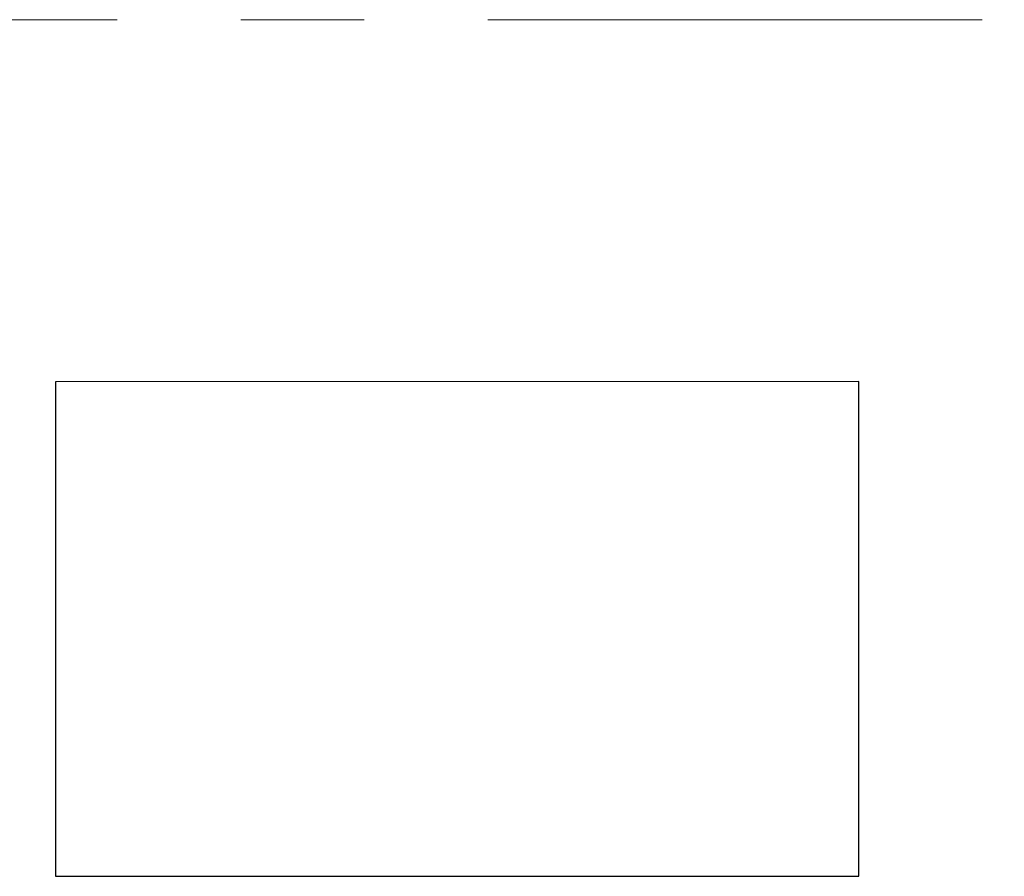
# Model space of a CAD drawing. Header units: metres. Extents: x -38 to 93, y -15 to 21.
# Tile 110 of 256: x 53.691 to 54.488, y 6.707 to 7.4. Entities that reach past the tile are written whole.
import ezdxf

# ---------------------------------------------------------------- set-up
doc = ezdxf.new("R2010")
doc.units = ezdxf.units.M
doc.linetypes.add('______11', pattern=[0.5, 0.4, -0.05, 0, -0.05])
doc.linetypes.add('______5', pattern=[1.1, 0.8, -0.1, 0.1, -0.1])
doc.layers.add('XR$1$Осевая линия (1)', color=7, linetype='______5', lineweight=13)
doc.layers.add('XR$4$Перекрытие (1)', color=7, linetype='Continuous', lineweight=35)

msp = doc.modelspace()

# ---------------------------------------------------------------- linework, layer by layer
at = {"layer": 'XR$1$Осевая линия (1)', "color": 253, "linetype": '______11', "lineweight": 13, "true_color": 0xa0a0a0, "transparency": 33554687}
msp.add_line((-2.63, 7.4), (62.6, 7.4), dxfattribs=at)
at = {"layer": 'XR$4$Перекрытие (1)', "color": 7, "linetype": 'Continuous', "lineweight": 25, "transparency": 33554687}
for p, q in [((54.37, 7.10724), (53.72, 7.10713)), ((53.72, 7.10713), (53.72007, 6.70713)), ((54.37007, 6.70724), (54.37, 7.10724)), ((53.72007, 6.70713), (54.37007, 6.70724))]:
    msp.add_line(p, q, dxfattribs=at)

doc.saveas('drawing.dxf')
